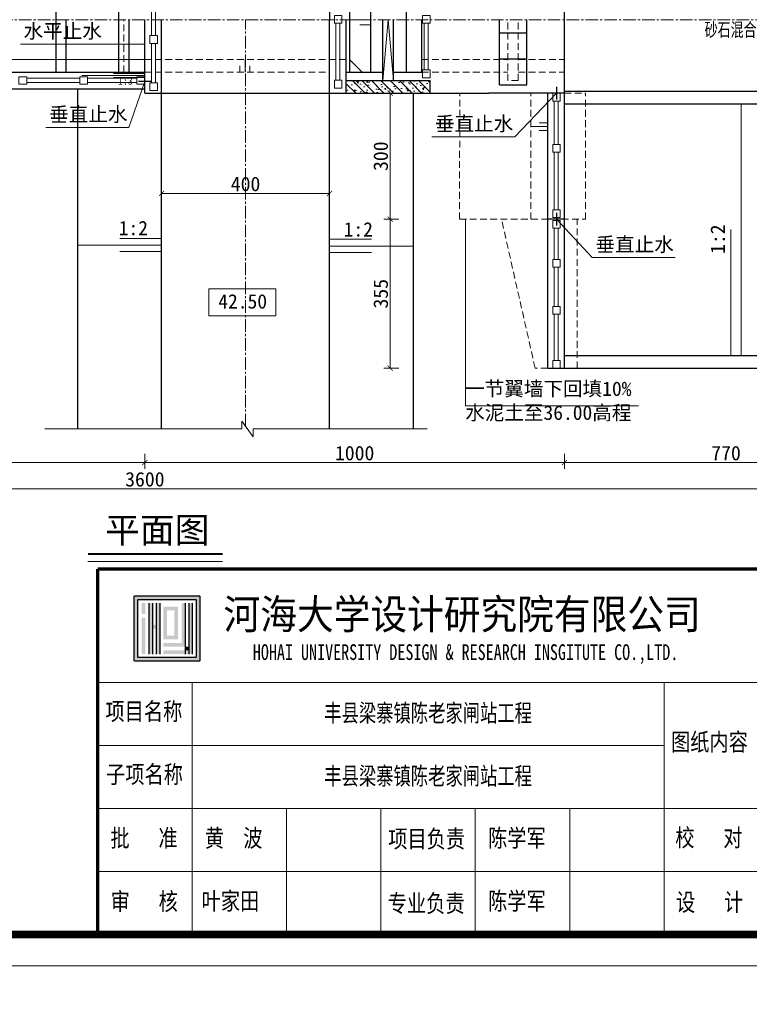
# Model space of a CAD drawing. Extents: x -13074 to 1448651, y 3648755 to 8081248.
# Tile 28 of 173: x 557729 to 557903, y 3858328 to 3858562. Entities that reach past the tile are written whole.
import ezdxf

# ---------------------------------------------------------------- set-up
doc = ezdxf.new("R2010")
doc.units = 0
doc.header["$PDMODE"] = 32
doc.header["$PDSIZE"] = 0.2
doc.linetypes.add('CENTER2', pattern=[1.125, 0.75, -0.125, 0.125, -0.125])
doc.linetypes.add('HIDDEN2', pattern=[0.1875, 0.125, -0.0625])
doc.layers.get('0').update_dxf_attribs({"linetype": 'CONTINUOUS'})
doc.layers.get('Defpoints').update_dxf_attribs({"linetype": 'CONTINUOUS'})
for name, color, linetype, lineweight in [('0.09标注线', 3, 'CONTINUOUS', 9), ('0.13填充', 8, 'CONTINUOUS', 9), ('0.15红线', 1, 'CONTINUOUS', 15), ('0.15虚线', 1, 'HIDDEN2', 15), ('0.30粗线', 7, 'CONTINUOUS', 30), ('SHEET', 1, 'CONTINUOUS', 15), ('文字', 7, 'CONTINUOUS', 15), ('细实线', 3, 'CONTINUOUS', 20)]:
    doc.layers.add(name, color=color, linetype=linetype, lineweight=lineweight)
doc.layers.add('HOHAITK', color=7, linetype='CONTINUOUS')
doc.layers.add('PUB_DIM', color=3, linetype='CONTINUOUS')
doc.styles.add('-仿宋_GB2312', font='FangSong_GB2312.ttf')
doc.styles.add('FHZ', font='FangSong_GB2312.ttf', dxfattribs={"width": 0.707, "height": 300})
doc.styles.add('HOHAITK', font='simhei.ttf')
doc.styles.add('TSSD_Dimension', font='tssdeng.shx', dxfattribs={"width": 0.7, "bigfont": '1hztxt.shx'})
doc.dimstyles.new('TSSD_100_100', dxfattribs={"dimtxt": 300, "dimasz": 100, "dimexe": 100, "dimexo": 250, "dimgap": 100, "dimtad": 1, "dimdec": 0, "dimzin": 0, "dimdsep": 46, "dimtxsty": 'TSSD_Dimension', "dimblk": 'ARCHTICK', "dimcen": 0, "dimdle": 100, "dimclrt": 7, "dimadec": 0, "dimazin": 0, "dimtfac": 1, "dimtdec": 0, "dimtix": 1, "dimtmove": 2, "dimatfit": 3, "dimfxl": 1, "dimtolj": 1, "dimtzin": 0, "dimarcsym": 0})
doc.dimstyles.new('副本 (5) (2) STANDARD', dxfattribs={"dimtxt": 2.3, "dimasz": 1, "dimexe": 1.25, "dimexo": 1.5, "dimgap": 0.2, "dimtad": 1, "dimdec": 1, "dimzin": 0, "dimdsep": 46, "dimtxsty": '-仿宋_GB2312', "dimblk": 'ARCHTICK', "dimcen": 0.09, "dimadec": 0, "dimazin": 0, "dimtfac": 1, "dimtdec": 1, "dimtix": 1, "dimtmove": 2, "dimatfit": 3, "dimfxl": 1.7, "dimfxlon": 1, "dimtolj": 1, "dimtzin": 0, "dimlwd": 9, "dimlwe": 9, "dimarcsym": 0})

# ---------------------------------------------------------------- blocks, each defined once
blk = doc.blocks.new('_ARCHTICK')
at = {"color": 0, "linetype": 'ByBlock', "const_width": 0.15}
blk.add_lwpolyline([(-0.5, -0.5), (0.5, 0.5)], dxfattribs=at)
blk = doc.blocks.new('*D2139')
at = {"layer": '0.09标注线', "color": 0, "linetype": 'Continuous', "lineweight": 9}
for p, q in [((557763.19, 3858523.03), (557763.19, 3858519.42)), ((557763.19, 3858520.94), (557803.19, 3858520.94)), ((557803.19, 3858523.04), (557803.19, 3858519.42))]:
    blk.add_line(p, q, dxfattribs=at)
at = {"layer": 'Defpoints', "color": 0, "linetype": 'Continuous', "lineweight": 13}
for p in [(557763.19, 3858525.22, 0.54), (557803.19, 3858525.22), (557803.19, 3858520.94)]:
    blk.add_point(p, dxfattribs=at)
at = {"layer": '0.09标注线', "color": 0, "linetype": 'Continuous', "lineweight": 9, "xscale": 1.21, "yscale": 1.21, "zscale": 1.21, "rotation": 180}
blk.add_blockref('_ARCHTICK', (557763.19, 3858520.94), dxfattribs=at)
at = {"layer": '0.09标注线', "color": 0, "linetype": 'Continuous', "lineweight": 9, "xscale": 1.21, "yscale": 1.21, "zscale": 1.21}
blk.add_blockref('_ARCHTICK', (557803.19, 3858520.94), dxfattribs=at)
at = {"layer": '0.09标注线', "color": 0, "linetype": 'Continuous', "lineweight": 13, "insert": (557783.19, 3858523.17), "char_height": 3.45, "attachment_point": 5, "style": '-仿宋_GB2312'}
blk.add_mtext('\\A1;400', dxfattribs=at)
blk = doc.blocks.new('*D2141')
at = {"layer": '0.09标注线', "color": 0, "linetype": 'Continuous', "lineweight": 9}
for p, q in [((557659.19, 3858458.95), (557659.19, 3858455.33)), ((557759.19, 3858458.95), (557759.19, 3858455.33)), ((557659.19, 3858456.85), (557759.19, 3858456.85))]:
    blk.add_line(p, q, dxfattribs=at)
at = {"layer": 'Defpoints', "color": 0, "linetype": 'Continuous', "lineweight": 13}
for p in [(557759.19, 3858544.81, 0.54), (557659.19, 3858469.31), (557759.19, 3858456.85)]:
    blk.add_point(p, dxfattribs=at)
at = {"layer": '0.09标注线', "color": 0, "linetype": 'Continuous', "lineweight": 9, "xscale": 1.21, "yscale": 1.21, "zscale": 1.21, "rotation": 180}
blk.add_blockref('_ARCHTICK', (557659.19, 3858456.85), dxfattribs=at)
at = {"layer": '0.09标注线', "color": 0, "linetype": 'Continuous', "lineweight": 9, "xscale": 1.21, "yscale": 1.21, "zscale": 1.21}
blk.add_blockref('_ARCHTICK', (557759.19, 3858456.85), dxfattribs=at)
at = {"layer": '0.09标注线', "color": 0, "linetype": 'Continuous', "lineweight": 13, "insert": (557709.19, 3858459.08), "char_height": 3.45, "attachment_point": 5, "style": '-仿宋_GB2312'}
blk.add_mtext('\\A1;1000', dxfattribs=at)
blk = doc.blocks.new('*D2142')
at = {"layer": '0.09标注线', "color": 0, "linetype": 'Continuous', "lineweight": 9}
for p, q in [((557859.19, 3858458.95), (557859.19, 3858455.33)), ((557936.19, 3858458.95), (557936.19, 3858455.33)), ((557859.19, 3858456.85), (557936.19, 3858456.85))]:
    blk.add_line(p, q, dxfattribs=at)
at = {"layer": 'Defpoints', "color": 0, "linetype": 'Continuous', "lineweight": 13}
for p in [(557859.19, 3858544.81, 0.6), (557936.19, 3858482.31, 0.41), (557936.19, 3858456.85)]:
    blk.add_point(p, dxfattribs=at)
at = {"layer": '0.09标注线', "color": 0, "linetype": 'Continuous', "lineweight": 9, "xscale": 1.21, "yscale": 1.21, "zscale": 1.21, "rotation": 180}
blk.add_blockref('_ARCHTICK', (557859.19, 3858456.85), dxfattribs=at)
at = {"layer": '0.09标注线', "color": 0, "linetype": 'Continuous', "lineweight": 9, "xscale": 1.21, "yscale": 1.21, "zscale": 1.21}
blk.add_blockref('_ARCHTICK', (557936.19, 3858456.85), dxfattribs=at)
at = {"layer": '0.09标注线', "color": 0, "linetype": 'Continuous', "lineweight": 13, "insert": (557897.69, 3858459.08), "char_height": 3.45, "attachment_point": 5, "style": '-仿宋_GB2312'}
blk.add_mtext('\\A1;770', dxfattribs=at)
blk = doc.blocks.new('*D2149')
at = {"layer": '0.09标注线', "color": 0, "linetype": 'Continuous', "lineweight": 9}
for p, q in [((557579.19, 3858452.73), (557579.19, 3858449.11)), ((557579.19, 3858450.63), (557939.19, 3858450.63)), ((557939.19, 3858452.73), (557939.19, 3858449.11))]:
    blk.add_line(p, q, dxfattribs=at)
at = {"layer": 'Defpoints', "color": 0, "linetype": 'Continuous', "lineweight": 13}
for p in [(557939.19, 3858479.31, -0.77), (557579.19, 3858472.31, -0.21), (557939.19, 3858450.63)]:
    blk.add_point(p, dxfattribs=at)
at = {"layer": '0.09标注线', "color": 0, "linetype": 'Continuous', "lineweight": 9, "xscale": 1.21, "yscale": 1.21, "zscale": 1.21, "rotation": 180}
blk.add_blockref('_ARCHTICK', (557579.19, 3858450.63), dxfattribs=at)
at = {"layer": '0.09标注线', "color": 0, "linetype": 'Continuous', "lineweight": 9, "xscale": 1.21, "yscale": 1.21, "zscale": 1.21}
blk.add_blockref('_ARCHTICK', (557939.19, 3858450.63), dxfattribs=at)
at = {"layer": '0.09标注线', "color": 0, "linetype": 'Continuous', "lineweight": 13, "insert": (557759.19, 3858452.85), "char_height": 3.45, "attachment_point": 5, "style": '-仿宋_GB2312'}
blk.add_mtext('\\A1;3600', dxfattribs=at)
blk = doc.blocks.new('*D2157')
at = {"layer": '0.09标注线', "color": 0, "linetype": 'Continuous', "lineweight": 9}
for p, q in [((557819.74, 3858544.81), (557816.12, 3858544.81)), ((557817.64, 3858514.81), (557817.64, 3858544.81)), ((557819.74, 3858514.81), (557816.12, 3858514.81))]:
    blk.add_line(p, q, dxfattribs=at)
at = {"layer": 'Defpoints', "color": 0, "linetype": 'Continuous', "lineweight": 13}
for p in [(557817.64, 3858544.81), (557855.19, 3858544.81, 0.35), (557834.19, 3858514.81, 0.25)]:
    blk.add_point(p, dxfattribs=at)
at = {"layer": '0.09标注线', "color": 0, "linetype": 'Continuous', "lineweight": 9, "xscale": 1.21, "yscale": 1.21, "zscale": 1.21}
for p, rotation in [((557817.64, 3858544.81), 90), ((557817.64, 3858514.81), 270)]:
    blk.add_blockref('_ARCHTICK', p, dxfattribs=dict(at, rotation=rotation))
at = {"layer": '0.09标注线', "color": 0, "linetype": 'Continuous', "lineweight": 13, "insert": (557815.42, 3858529.81), "char_height": 3.45, "attachment_point": 5, "rotation": 90, "style": '-仿宋_GB2312'}
blk.add_mtext('\\A1;300', dxfattribs=at)
blk = doc.blocks.new('*D2158')
at = {"layer": '0.09标注线', "color": 0, "linetype": 'Continuous', "lineweight": 9}
for p, q in [((557819.74, 3858514.81), (557816.12, 3858514.81)), ((557817.64, 3858514.81), (557817.64, 3858479.31)), ((557819.74, 3858479.31), (557816.12, 3858479.31))]:
    blk.add_line(p, q, dxfattribs=at)
at = {"layer": 'Defpoints', "color": 0, "linetype": 'Continuous', "lineweight": 13}
for p in [(557834.19, 3858514.81, -0.29), (557817.64, 3858479.31), (557855.19, 3858479.31, -0.54)]:
    blk.add_point(p, dxfattribs=at)
at = {"layer": '0.09标注线', "color": 0, "linetype": 'Continuous', "lineweight": 9, "xscale": 1.21, "yscale": 1.21, "zscale": 1.21}
for p, rotation in [((557817.64, 3858514.81), 90), ((557817.64, 3858479.31), 270)]:
    blk.add_blockref('_ARCHTICK', p, dxfattribs=dict(at, rotation=rotation))
at = {"layer": '0.09标注线', "color": 0, "linetype": 'Continuous', "lineweight": 13, "insert": (557815.42, 3858497.06), "char_height": 3.45, "attachment_point": 5, "rotation": 90, "style": '-仿宋_GB2312'}
blk.add_mtext('\\A1;355', dxfattribs=at)
blk = doc.blocks.new('*D2159')
at = {"layer": '0.09标注线', "color": 0, "linetype": 'Continuous', "lineweight": 9}
for p, q in [((557759.19, 3858458.95), (557759.19, 3858455.33)), ((557859.19, 3858458.95), (557859.19, 3858455.33)), ((557759.19, 3858456.85), (557859.19, 3858456.85))]:
    blk.add_line(p, q, dxfattribs=at)
at = {"layer": 'Defpoints', "color": 0, "linetype": 'Continuous', "lineweight": 13}
for p in [(557759.19, 3858544.81), (557859.19, 3858544.81, 0.06), (557859.19, 3858456.85)]:
    blk.add_point(p, dxfattribs=at)
at = {"layer": '0.09标注线', "color": 0, "linetype": 'Continuous', "lineweight": 9, "xscale": 1.21, "yscale": 1.21, "zscale": 1.21, "rotation": 180}
blk.add_blockref('_ARCHTICK', (557759.19, 3858456.85), dxfattribs=at)
at = {"layer": '0.09标注线', "color": 0, "linetype": 'Continuous', "lineweight": 9, "xscale": 1.21, "yscale": 1.21, "zscale": 1.21}
blk.add_blockref('_ARCHTICK', (557859.19, 3858456.85), dxfattribs=at)
at = {"layer": '0.09标注线', "color": 0, "linetype": 'Continuous', "lineweight": 13, "insert": (557809.19, 3858459.08), "char_height": 3.45, "attachment_point": 5, "style": '-仿宋_GB2312'}
blk.add_mtext('\\A1;1000', dxfattribs=at)
blk = doc.blocks.new('*D1656')
at = {"layer": 'Defpoints', "color": 0, "lineweight": 13}
for p in [(795706, 267581), (795535, 266220), (795733, 266164), (795134, 265865), (795134, 265865)]:
    blk.add_point(p, dxfattribs=at)
at = {"layer": 'PUB_DIM', "color": 0, "lineweight": -2}
blk.add_arc((795134, 265865), 536, 26.5651, 71.5651, dxfattribs=at)
at = {"layer": 'PUB_DIM', "color": 0, "lineweight": -2, "xscale": 100, "yscale": 100, "zscale": 100}
for p, rotation in [((795303, 266373), 161.5650511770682), ((795614, 266104), 296.5650511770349)]:
    blk.add_blockref('_ARCHTICK', p, dxfattribs=dict(at, rotation=rotation))
blk = doc.blocks.new('123')
at = {"layer": 'PUB_DIM', "color": 7}
dim = blk.add_angular_dim_2l(base=(795535.2, 266220.4), line1=((795732.5, 266163.8), (795133.8, 265864.5)), line2=((795133.8, 265864.5), (795706, 267580.9)), text=' ', dimstyle='TSSD_100_100', dxfattribs=at)
dim.commit()
dim.dimension.update_dxf_attribs({"geometry": '*D1656', "text_midpoint": (426562.1, 722353.3)})

msp = doc.modelspace()

# ---------------------------------------------------------------- hatches: boundary and pattern name
at = {"layer": '0.09标注线', "linetype": 'Continuous', "lineweight": 13}
h = msp.add_hatch(dxfattribs=at)
h.set_pattern_fill('AR-CONC', color=256, scale=0.02, style=0)
h.set_pattern_definition([(310, (557804.1894, 3858547.814), (3.6437, 0.3188), [0.381, -4.191]), (5, (557804.1894, 3858547.814), (-0.70486, -3.82113), [0.3048, -3.3528]), (259.549, (557804.493, 3858547.8406), (2.93885, -3.50233), [0.3238, -3.5618]), (313.816, (557804.1894, 3858546.798), (5.4216, 0.84085), [0.5715, -6.2865]), (263.364, (557804.641, 3858546.868), (4.7481, -4.9485), [0.4857, -5.3427]), (8.816, (557804.1894, 3858546.798), (4.7481, -4.9485), [0.4572, -5.0292]), (339, (557804.6974, 3858547.052), (3.0323, 2.0453), [0.381, -4.191]), (34, (557804.6974, 3858547.052), (1.23604, -3.68376), [0.3048, -3.3528]), (288.549, (557804.95, 3858547.2225), (4.26833, -1.63846), [0.3238, -3.5618]), (322.5, (557804.1894, 3858547.814), (0.06177, -1.6911), [0, -3.31216, 0, -3.4036, 0, -3.3655]), (352.5, (557804.1894, 3858547.814), (1.3364, -2.00361), [0, -1.94056, 0, -3.23596, 0, -1.2827]), (32.5, (557803.0565, 3858547.814), (2.71181, 0.114575), [0, -1.27, 0, -3.9624, 0, -5.2578]), (42.5, (557802.5485, 3858547.814), (2.96258, -0.50853), [0, -1.651, 0, -2.63144, 0, -3.7338])])
h.paths.add_polyline_path([(557807.189, 3858544.814), (557807.189, 3858547.814), (557807.189, 3858547.814), (557807.189, 3858544.814)])
h.paths.add_polyline_path([(557827.19, 3858547.814), (557827.19, 3858544.814), (557807.189, 3858544.814), (557807.189, 3858547.814)])
h = msp.add_hatch(dxfattribs=at)
h.set_pattern_fill('ANSI31', color=256, scale=0.5, style=0)
h.set_pattern_definition([(315, (557804.1894, 3858547.814), (-1.12253, -1.12253), [])])
h.paths.add_polyline_path([(557807.189, 3858544.814), (557807.189, 3858547.814), (557807.189, 3858547.814), (557807.189, 3858544.814)])
h.paths.add_polyline_path([(557827.19, 3858547.814), (557827.19, 3858544.814), (557807.189, 3858544.814), (557807.189, 3858547.814)])
at = {"layer": 'HOHAITK', "ltscale": 1000}
h = msp.add_hatch(color=7, dxfattribs=at)
h.paths.add_polyline_path([(557772.143, 3858409.53, 0.4142136), (557772.274, 3858409.661), (557772.274, 3858424.998, 0.4142136), (557772.143, 3858425.13), (557756.805, 3858425.13, 0.4142136), (557756.674, 3858424.998), (557756.674, 3858409.661, 0.4142136), (557756.805, 3858409.53)])
h.paths.add_polyline_path([(557757.54, 3858410.396), (557757.54, 3858424.263), (557771.407, 3858424.263), (557771.407, 3858410.396)], flags=16)
at = {"layer": 'HOHAITK'}
h = msp.add_hatch(color=7, dxfattribs=at)
h.paths.add_polyline_path([(557759.274, 3858423.396), (557758.407, 3858423.396), (557758.407, 3858422.53), (557759.274, 3858422.53)])
h.paths.add_polyline_path([(557759.274, 3858422.53), (557758.407, 3858422.53), (557758.407, 3858421.663), (557759.274, 3858421.663)])
h.paths.add_polyline_path([(557759.274, 3858421.663), (557758.407, 3858421.663), (557758.407, 3858420.796), (557759.274, 3858420.796)])
h.paths.add_polyline_path([(557759.274, 3858419.93), (557758.407, 3858419.93), (557758.407, 3858419.063), (557759.274, 3858419.063)])
h.paths.add_polyline_path([(557759.274, 3858419.063), (557758.407, 3858419.063), (557758.407, 3858418.196), (557759.274, 3858418.196)])
h.paths.add_polyline_path([(557759.274, 3858418.196), (557758.407, 3858418.196), (557758.407, 3858417.33), (557759.274, 3858417.33)])
h.paths.add_polyline_path([(557759.274, 3858417.33), (557758.407, 3858417.33), (557758.407, 3858416.463), (557759.274, 3858416.463)])
h.paths.add_polyline_path([(557759.274, 3858416.463), (557758.407, 3858416.463), (557758.407, 3858415.596), (557759.274, 3858415.596)])
h.paths.add_polyline_path([(557759.274, 3858415.596), (557758.407, 3858415.596), (557758.407, 3858414.73), (557759.274, 3858414.73)])
h.paths.add_polyline_path([(557759.274, 3858414.73), (557758.407, 3858414.73), (557758.407, 3858413.863), (557759.274, 3858413.863)])
h.paths.add_polyline_path([(557759.274, 3858413.863), (557758.407, 3858413.863), (557758.407, 3858412.996), (557759.274, 3858412.996)])
h.paths.add_polyline_path([(557759.274, 3858412.996), (557758.407, 3858412.996), (557758.407, 3858412.13), (557759.274, 3858412.13)])
h.paths.add_polyline_path([(557759.274, 3858412.13), (557758.407, 3858412.13), (557758.407, 3858411.263), (557759.274, 3858411.263)])
h = msp.add_hatch(color=7, dxfattribs=at)
h.paths.add_polyline_path([(557761.007, 3858423.396), (557760.14, 3858423.396), (557760.14, 3858422.53), (557761.007, 3858422.53)])
h.paths.add_polyline_path([(557761.007, 3858422.53), (557760.14, 3858422.53), (557760.14, 3858421.663), (557761.007, 3858421.663)])
h.paths.add_polyline_path([(557761.007, 3858421.663), (557760.14, 3858421.663), (557760.14, 3858420.796), (557761.007, 3858420.796)])
h.paths.add_polyline_path([(557761.007, 3858420.796), (557760.14, 3858420.796), (557760.14, 3858419.93), (557761.007, 3858419.93)])
h.paths.add_polyline_path([(557761.007, 3858419.93), (557760.14, 3858419.93), (557760.14, 3858419.063), (557761.007, 3858419.063)])
h.paths.add_polyline_path([(557761.007, 3858419.063), (557760.14, 3858419.063), (557760.14, 3858418.196), (557761.007, 3858418.196)])
h.paths.add_polyline_path([(557761.007, 3858418.196), (557760.14, 3858418.196), (557760.14, 3858417.33), (557761.007, 3858417.33)])
h.paths.add_polyline_path([(557761.007, 3858417.33), (557760.14, 3858417.33), (557760.14, 3858416.463), (557761.007, 3858416.463)])
h.paths.add_polyline_path([(557761.007, 3858416.463), (557760.14, 3858416.463), (557760.14, 3858415.596), (557761.007, 3858415.596)])
h.paths.add_polyline_path([(557761.007, 3858415.596), (557760.14, 3858415.596), (557760.14, 3858414.73), (557761.007, 3858414.73)])
h.paths.add_polyline_path([(557761.007, 3858414.73), (557760.14, 3858414.73), (557760.14, 3858413.863), (557761.007, 3858413.863)])
h.paths.add_polyline_path([(557761.007, 3858413.863), (557760.14, 3858413.863), (557760.14, 3858412.996), (557761.007, 3858412.996)])
h.paths.add_polyline_path([(557761.007, 3858412.996), (557760.14, 3858412.996), (557760.14, 3858412.13), (557761.007, 3858412.13)])
h.paths.add_polyline_path([(557761.007, 3858412.13), (557760.14, 3858412.13), (557760.14, 3858411.263), (557761.007, 3858411.263)])
h = msp.add_hatch(color=7, dxfattribs=at)
h.paths.add_polyline_path([(557761.874, 3858418.196), (557761.007, 3858418.196), (557761.007, 3858417.33), (557761.874, 3858417.33)])
h.paths.add_polyline_path([(557762.74, 3858418.196), (557761.874, 3858418.196), (557761.874, 3858417.33), (557762.74, 3858417.33)])
h.paths.add_polyline_path([(557762.74, 3858419.063), (557761.874, 3858419.063), (557761.874, 3858418.196), (557762.74, 3858418.196)])
h.paths.add_polyline_path([(557762.74, 3858419.93), (557761.874, 3858419.93), (557761.874, 3858419.063), (557762.74, 3858419.063)])
h.paths.add_polyline_path([(557762.74, 3858420.796), (557761.874, 3858420.796), (557761.874, 3858419.93), (557762.74, 3858419.93)])
h.paths.add_polyline_path([(557762.74, 3858421.663), (557761.874, 3858421.663), (557761.874, 3858420.796), (557762.74, 3858420.796)])
h.paths.add_polyline_path([(557762.74, 3858422.53), (557761.874, 3858422.53), (557761.874, 3858421.663), (557762.74, 3858421.663)])
h.paths.add_polyline_path([(557762.74, 3858423.396), (557761.874, 3858423.396), (557761.874, 3858422.53), (557762.74, 3858422.53)])
h.paths.add_polyline_path([(557762.74, 3858417.33), (557761.874, 3858417.33), (557761.874, 3858416.463), (557762.74, 3858416.463)])
h.paths.add_polyline_path([(557762.74, 3858416.463), (557761.874, 3858416.463), (557761.874, 3858415.596), (557762.74, 3858415.596)])
h.paths.add_polyline_path([(557762.74, 3858415.596), (557761.874, 3858415.596), (557761.874, 3858414.73), (557762.74, 3858414.73)])
h.paths.add_polyline_path([(557762.74, 3858414.73), (557761.874, 3858414.73), (557761.874, 3858413.863), (557762.74, 3858413.863)])
h.paths.add_polyline_path([(557762.74, 3858413.863), (557761.874, 3858413.863), (557761.874, 3858412.996), (557762.74, 3858412.996)])
h.paths.add_polyline_path([(557762.74, 3858412.996), (557761.874, 3858412.996), (557761.874, 3858412.13), (557762.74, 3858412.13)])
h.paths.add_polyline_path([(557762.74, 3858412.13), (557761.874, 3858412.13), (557761.874, 3858411.263), (557762.74, 3858411.263)])
h = msp.add_hatch(color=7, dxfattribs=at)
h.paths.add_polyline_path([(557764.474, 3858413.863), (557763.607, 3858413.863), (557763.607, 3858412.996), (557764.474, 3858412.996)])
h.paths.add_polyline_path([(557765.34, 3858413.863), (557764.474, 3858413.863), (557764.474, 3858412.996), (557765.34, 3858412.996)])
h.paths.add_polyline_path([(557766.207, 3858413.863), (557765.34, 3858413.863), (557765.34, 3858412.996), (557766.207, 3858412.996)])
h.paths.add_polyline_path([(557767.074, 3858413.863), (557766.207, 3858413.863), (557766.207, 3858412.996), (557767.074, 3858412.996)])
h.paths.add_polyline_path([(557767.94, 3858413.863), (557767.074, 3858413.863), (557767.074, 3858412.996), (557767.94, 3858412.996)])
h.paths.add_polyline_path([(557768.807, 3858413.863), (557767.94, 3858413.863), (557767.94, 3858412.996), (557768.807, 3858412.996)])
h.paths.add_polyline_path([(557768.807, 3858414.73), (557767.94, 3858414.73), (557767.94, 3858413.863), (557768.807, 3858413.863)])
h.paths.add_polyline_path([(557768.807, 3858415.596), (557767.94, 3858415.596), (557767.94, 3858414.73), (557768.807, 3858414.73)])
h.paths.add_polyline_path([(557768.807, 3858416.463), (557767.94, 3858416.463), (557767.94, 3858415.596), (557768.807, 3858415.596)])
h.paths.add_polyline_path([(557768.807, 3858417.33), (557767.94, 3858417.33), (557767.94, 3858416.463), (557768.807, 3858416.463)])
h.paths.add_polyline_path([(557768.807, 3858418.196), (557767.94, 3858418.196), (557767.94, 3858417.33), (557768.807, 3858417.33)])
h.paths.add_polyline_path([(557768.807, 3858419.063), (557767.94, 3858419.063), (557767.94, 3858418.196), (557768.807, 3858418.196)])
h.paths.add_polyline_path([(557768.807, 3858419.93), (557767.94, 3858419.93), (557767.94, 3858419.063), (557768.807, 3858419.063)])
h.paths.add_polyline_path([(557768.807, 3858420.796), (557767.94, 3858420.796), (557767.94, 3858419.93), (557768.807, 3858419.93)])
h.paths.add_polyline_path([(557768.807, 3858421.663), (557767.94, 3858421.663), (557767.94, 3858420.796), (557768.807, 3858420.796)])
h.paths.add_polyline_path([(557768.807, 3858422.53), (557767.94, 3858422.53), (557767.94, 3858421.663), (557768.807, 3858421.663)])
h.paths.add_polyline_path([(557768.807, 3858423.396), (557767.94, 3858423.396), (557767.94, 3858422.53), (557768.807, 3858422.53)])
h.paths.add_polyline_path([(557764.474, 3858412.13), (557763.607, 3858412.13), (557763.607, 3858411.263), (557764.474, 3858411.263)])
h.paths.add_polyline_path([(557765.34, 3858412.13), (557764.474, 3858412.13), (557764.474, 3858411.263), (557765.34, 3858411.263)])
h.paths.add_polyline_path([(557766.207, 3858412.13), (557765.34, 3858412.13), (557765.34, 3858411.263), (557766.207, 3858411.263)])
h.paths.add_polyline_path([(557767.074, 3858412.13), (557766.207, 3858412.13), (557766.207, 3858411.263), (557767.074, 3858411.263)])
h.paths.add_polyline_path([(557767.94, 3858412.13), (557767.074, 3858412.13), (557767.074, 3858411.263), (557767.94, 3858411.263)])
h.paths.add_polyline_path([(557768.807, 3858412.13), (557767.94, 3858412.13), (557767.94, 3858411.263), (557768.807, 3858411.263)])
h.paths.add_polyline_path([(557769.674, 3858412.13), (557768.807, 3858412.13), (557768.807, 3858411.263), (557769.674, 3858411.263)])
h.paths.add_polyline_path([(557770.54, 3858412.13), (557769.674, 3858412.13), (557769.674, 3858411.263), (557770.54, 3858411.263)])
h.paths.add_polyline_path([(557770.54, 3858412.996), (557769.674, 3858412.996), (557769.674, 3858412.13), (557770.54, 3858412.13)])
h.paths.add_polyline_path([(557770.54, 3858413.863), (557769.674, 3858413.863), (557769.674, 3858412.996), (557770.54, 3858412.996)])
h.paths.add_polyline_path([(557770.54, 3858414.73), (557769.674, 3858414.73), (557769.674, 3858413.863), (557770.54, 3858413.863)])
h.paths.add_polyline_path([(557770.54, 3858415.596), (557769.674, 3858415.596), (557769.674, 3858414.73), (557770.54, 3858414.73)])
h.paths.add_polyline_path([(557770.54, 3858416.463), (557769.674, 3858416.463), (557769.674, 3858415.596), (557770.54, 3858415.596)])
h.paths.add_polyline_path([(557770.54, 3858417.33), (557769.674, 3858417.33), (557769.674, 3858416.463), (557770.54, 3858416.463)])
h.paths.add_polyline_path([(557770.54, 3858418.196), (557769.674, 3858418.196), (557769.674, 3858417.33), (557770.54, 3858417.33)])
h.paths.add_polyline_path([(557770.54, 3858419.063), (557769.674, 3858419.063), (557769.674, 3858418.196), (557770.54, 3858418.196)])
h.paths.add_polyline_path([(557770.54, 3858419.93), (557769.674, 3858419.93), (557769.674, 3858419.063), (557770.54, 3858419.063)])
h.paths.add_polyline_path([(557770.54, 3858420.796), (557769.674, 3858420.796), (557769.674, 3858419.93), (557770.54, 3858419.93)])
h.paths.add_polyline_path([(557770.54, 3858421.663), (557769.674, 3858421.663), (557769.674, 3858420.796), (557770.54, 3858420.796)])
h.paths.add_polyline_path([(557770.54, 3858422.53), (557769.674, 3858422.53), (557769.674, 3858421.663), (557770.54, 3858421.663)])
h.paths.add_polyline_path([(557770.54, 3858423.396), (557769.674, 3858423.396), (557769.674, 3858422.53), (557770.54, 3858422.53)])
h = msp.add_hatch(color=7, dxfattribs=at)
h.paths.add_polyline_path([(557764.474, 3858415.596), (557763.607, 3858415.596), (557763.607, 3858414.73), (557764.474, 3858414.73)])
h.paths.add_polyline_path([(557765.34, 3858415.596), (557764.474, 3858415.596), (557764.474, 3858414.73), (557765.34, 3858414.73)])
h.paths.add_polyline_path([(557766.207, 3858415.596), (557765.34, 3858415.596), (557765.34, 3858414.73), (557766.207, 3858414.73)])
h.paths.add_polyline_path([(557767.074, 3858415.596), (557766.207, 3858415.596), (557766.207, 3858414.73), (557767.074, 3858414.73)])
h.paths.add_polyline_path([(557767.074, 3858416.463), (557766.207, 3858416.463), (557766.207, 3858415.596), (557767.074, 3858415.596)])
h.paths.add_polyline_path([(557767.074, 3858417.33), (557766.207, 3858417.33), (557766.207, 3858416.463), (557767.074, 3858416.463)])
h.paths.add_polyline_path([(557767.074, 3858418.196), (557766.207, 3858418.196), (557766.207, 3858417.33), (557767.074, 3858417.33)])
h.paths.add_polyline_path([(557767.074, 3858419.063), (557766.207, 3858419.063), (557766.207, 3858418.196), (557767.074, 3858418.196)])
h.paths.add_polyline_path([(557767.074, 3858419.93), (557766.207, 3858419.93), (557766.207, 3858419.063), (557767.074, 3858419.063)])
h.paths.add_polyline_path([(557767.074, 3858420.796), (557766.207, 3858420.796), (557766.207, 3858419.93), (557767.074, 3858419.93)])
h.paths.add_polyline_path([(557767.074, 3858421.663), (557766.207, 3858421.663), (557766.207, 3858420.796), (557767.074, 3858420.796)])
h.paths.add_polyline_path([(557767.074, 3858422.53), (557766.207, 3858422.53), (557766.207, 3858421.663), (557767.074, 3858421.663)])
h.paths.add_polyline_path([(557766.207, 3858422.53), (557765.34, 3858422.53), (557765.34, 3858421.663), (557766.207, 3858421.663)])
h.paths.add_polyline_path([(557765.34, 3858422.53), (557764.474, 3858422.53), (557764.474, 3858421.663), (557765.34, 3858421.663)])
h.paths.add_polyline_path([(557764.474, 3858422.53), (557763.607, 3858422.53), (557763.607, 3858421.663), (557764.474, 3858421.663)])
h.paths.add_polyline_path([(557764.474, 3858421.663), (557763.607, 3858421.663), (557763.607, 3858420.796), (557764.474, 3858420.796)])
h.paths.add_polyline_path([(557764.474, 3858420.796), (557763.607, 3858420.796), (557763.607, 3858419.93), (557764.474, 3858419.93)])
h.paths.add_polyline_path([(557764.474, 3858419.93), (557763.607, 3858419.93), (557763.607, 3858419.063), (557764.474, 3858419.063)])
h.paths.add_polyline_path([(557764.474, 3858419.063), (557763.607, 3858419.063), (557763.607, 3858418.196), (557764.474, 3858418.196)])
h.paths.add_polyline_path([(557764.474, 3858418.196), (557763.607, 3858418.196), (557763.607, 3858417.33), (557764.474, 3858417.33)])
h.paths.add_polyline_path([(557764.474, 3858417.33), (557763.607, 3858417.33), (557763.607, 3858416.463), (557764.474, 3858416.463)])
h.paths.add_polyline_path([(557764.474, 3858416.463), (557763.607, 3858416.463), (557763.607, 3858415.596), (557764.474, 3858415.596)])
msp.add_hatch(color=7, dxfattribs=at).paths.add_polyline_path([(557769.674, 3858412.996), (557768.807, 3858412.996), (557768.807, 3858412.13), (557769.674, 3858412.13)])

# ---------------------------------------------------------------- linework, layer by layer
at = {"layer": '0.09标注线', "linetype": 'Continuous', "lineweight": 13}
for p, q in [((557812.939, 3858562.314, 1.245), (557807.939, 3858562.314, 1.245)), ((557812.939, 3858561.098, 1.245), (557810.439, 3858561.098, 1.245)), ((557783.065, 3858549.814, -0.553), (557783.065, 3858552.814, -0.553)), ((557807.939, 3858552.814, 1.245), (557810.942, 3858549.814, -0.242)), ((557759.189, 3858549.029, -1.089), (557744.189, 3858549.029, -1.089)), ((557759.189, 3858549.509, -1.089), (557751.689, 3858549.509, -1.089)), ((557781.841, 3858549.814, -0.553), (557781.841, 3858551.314, -0.553)), ((557784.227, 3858549.814, -0.553), (557784.227, 3858551.314, -0.553)), ((557759.189, 3858548.53, -1.089), (557751.689, 3858548.53, -1.089)), ((557755.388, 3858536.664, -1.089), (557759.189, 3858547.633, -1.089)), ((557847.33, 3858534.432, -1.127), (557857.293, 3858544.814, -0.493)), ((557855.189, 3858537.765, -0.83), (557853.189, 3858537.765, -0.83)), ((557855.189, 3858536.862, -0.83), (557851.189, 3858536.862, -0.83)), ((557855.189, 3858535.958, -0.83), (557853.189, 3858535.958, -0.83)), ((557835.569, 3858470.331, -0.337), (557835.569, 3858514.814, -0.588)), ((557865.823, 3858505.685, -0.616), (557857.293, 3858514.814, -0.578))]:
    msp.add_line(p, q, dxfattribs=at)
at = {"layer": '0.09标注线', "ltscale": 0.005}
for p, q in [((557817.189, 3858562.314, 1.671), (557815.939, 3858547.814, 0.648)), ((557818.439, 3858547.814, 0.669), (557817.189, 3858562.314, 1.159)), ((557735.333, 3858464.853, -0.553), (557782.289, 3858464.853, -0.553)), ((557782.289, 3858466.717, -0.553), (557785.019, 3858462.988, -0.553)), ((557782.289, 3858464.853, -0.553), (557782.289, 3858466.717, -0.553)), ((557785.019, 3858464.853, -0.553), (557826.462, 3858464.853, -0.553)), ((557785.019, 3858462.988, -0.553), (557785.019, 3858464.853, -0.553))]:
    msp.add_line(p, q, dxfattribs=at)
at = {"layer": '0.09标注线', "color": 3, "lineweight": 9}
for p, q in [((557759.189, 3858556.494, -1.127), (557729.525, 3858556.494, -1.127)), ((557659.189, 3858552.814, -1.089), (557759.189, 3858552.814, -1.089)), ((557755.388, 3858536.664, -1.089), (557735.621, 3858536.664, -1.089)), ((557847.33, 3858534.432, -1.127), (557827.563, 3858534.432, -1.127)), ((557885.59, 3858505.685, -0.616), (557865.823, 3858505.685, -0.616)), ((557876.869, 3858470.331, -0.337), (557835.569, 3858470.331, -0.337))]:
    msp.add_line(p, q, dxfattribs=at)
at = {"layer": '0.09标注线'}
for p, q in [((557790.407, 3858498.237, -1.089), (557774.411, 3858498.237, -1.089)), ((557774.411, 3858498.237, -1.089), (557774.411, 3858491.785, -1.089)), ((557790.407, 3858491.785, -1.089), (557790.407, 3858498.237, -1.089)), ((557774.411, 3858491.785, -1.089), (557790.407, 3858491.785, -1.089))]:
    msp.add_line(p, q, dxfattribs=at)
at = {"layer": '0.13填充', "lineweight": 40, "ltscale": 0.005}
msp.add_line((557745.705, 3858435.11, -1.089), (557777.711, 3858435.11, -1.089), dxfattribs=at)
at = {"layer": '0.13填充', "ltscale": 0.005}
msp.add_line((557745.622, 3858433.285, -1.089), (557777.711, 3858433.285, -1.089), dxfattribs=at)
at = {"layer": '0.15红线', "color": 7}
for p, q in [((557760.74, 3858566.437, -1.127), (557760.74, 3858558.526, -1.127)), ((557761.709, 3858558.526, -1.127), (557761.709, 3858566.437, -1.127)), ((557804.712, 3858547.891, 0.295), (557804.712, 3858561.465, 0.295)), ((557805.681, 3858561.465, 0.295), (557805.681, 3858547.891, 0.295)), ((557825.732, 3858550.335, 0.295), (557825.732, 3858561.465, 0.295)), ((557826.701, 3858561.465, 0.295), (557826.701, 3858550.335, 0.295)), ((557760.74, 3858556.651, -1.127), (557760.74, 3858547.305, -1.127)), ((557761.709, 3858547.305, -1.127), (557761.709, 3858556.651, -1.127)), ((557743.664, 3858548.361, -1.127), (557731.064, 3858548.361, -1.127)), ((557731.064, 3858547.392, -1.127), (557743.664, 3858547.392, -1.127)), ((557757.314, 3858548.361, -1.127), (557745.539, 3858548.361, -1.127)), ((557745.539, 3858547.392, -1.127), (557757.314, 3858547.392, -1.127)), ((557856.75, 3858542.939, -0.531), (557856.75, 3858532.629, -0.531)), ((557857.719, 3858532.629, -0.531), (557857.719, 3858542.939, -0.531)), ((557856.75, 3858530.754, -0.531), (557856.75, 3858517.048, -0.531)), ((557857.719, 3858517.048, -0.531), (557857.719, 3858530.754, -0.531)), ((557856.75, 3858512.65, -0.531), (557856.75, 3858505.246, -0.531)), ((557857.719, 3858505.246, -0.531), (557857.719, 3858512.65, -0.531)), ((557856.75, 3858503.371, -0.531), (557856.75, 3858494.054, -0.531)), ((557857.719, 3858494.054, -0.531), (557857.719, 3858503.371, -0.531)), ((557856.75, 3858492.179, -0.531), (557856.75, 3858481.189, -0.531)), ((557857.719, 3858481.189, -0.531), (557857.719, 3858492.179, -0.531))]:
    msp.add_line(p, q, dxfattribs=at)
for points, elevation in [([(557806.142, 3858563.34), (557804.367, 3858563.34), (557804.367, 3858561.465), (557806.142, 3858561.465)], 0.332), ([(557827.162, 3858563.34), (557825.387, 3858563.34), (557825.387, 3858561.465), (557827.162, 3858561.465)], 0.332), ([(557762.17, 3858558.526), (557760.395, 3858558.526), (557760.395, 3858556.651), (557762.17, 3858556.651)], -1.089), ([(557827.162, 3858550.335), (557825.387, 3858550.335), (557825.387, 3858548.46), (557827.162, 3858548.46)], 0.332), ([(557731.064, 3858546.931), (557731.064, 3858548.706), (557729.189, 3858548.706), (557729.189, 3858546.931)], -0.865), ([(557745.539, 3858546.931), (557745.539, 3858548.706), (557743.664, 3858548.706), (557743.664, 3858546.931)], -0.865), ([(557759.189, 3858546.931), (557759.189, 3858548.706), (557757.314, 3858548.706), (557757.314, 3858546.931)], -1.089), ([(557762.17, 3858547.305), (557760.395, 3858547.305), (557760.395, 3858545.43), (557762.17, 3858545.43)], -1.089), ([(557806.142, 3858547.891), (557804.367, 3858547.891), (557804.367, 3858546.016), (557806.142, 3858546.016)], 0.332), ([(557858.18, 3858544.814), (557856.405, 3858544.814), (557856.405, 3858542.939), (557858.18, 3858542.939)], -0.493), ([(557858.18, 3858532.629), (557856.405, 3858532.629), (557856.405, 3858530.754), (557858.18, 3858530.754)], -0.493), ([(557858.18, 3858517.048), (557856.405, 3858517.048), (557856.405, 3858515.173), (557858.18, 3858515.173)], -0.241), ([(557858.18, 3858514.525), (557856.405, 3858514.525), (557856.405, 3858512.65), (557858.18, 3858512.65)], -0.241), ([(557858.18, 3858505.246), (557856.405, 3858505.246), (557856.405, 3858503.371), (557858.18, 3858503.371)], -0.493), ([(557858.18, 3858494.054), (557856.405, 3858494.054), (557856.405, 3858492.179), (557858.18, 3858492.179)], -0.493), ([(557858.18, 3858481.189), (557856.405, 3858481.189), (557856.405, 3858479.314), (557858.18, 3858479.314)], -0.493)]:
    msp.add_lwpolyline(points, close=True, dxfattribs=dict(at, elevation=elevation))
at = {"layer": '0.15虚线', "ltscale": 13}
for p, q in [((557754.189, 3858549.814, -1.089), (557754.189, 3858562.314, -1.089)), ((557845.69, 3858547.814, -1.154), (557845.69, 3858562.314, -1.154)), ((557848.19, 3858547.814, -1.154), (557848.19, 3858562.314, -1.154)), ((557759.189, 3858552.814, -0.553), (557807.939, 3858552.814, 1.245)), ((557825.189, 3858552.814, -0.553), (557845.69, 3858552.814, -0.553)), ((557848.19, 3858552.814, -1.139), (557859.189, 3858552.814, -1.514)), ((557759.189, 3858549.814, -0.553), (557803.189, 3858549.814, -0.553)), ((557825.189, 3858549.814, -0.607), (557845.69, 3858549.814, -0.529)), ((557848.19, 3858549.814, -1.154), (557859.189, 3858549.814, -1.529)), ((557848.19, 3858547.814, -1.154), (557845.69, 3858547.814, -1.154)), ((557834.187, 3858514.814, -0.58), (557834.231, 3858544.814, -0.553)), ((557851.189, 3858514.814, -0.578), (557851.189, 3858544.814, -0.578)), ((557859.189, 3858544.814, -0.83), (557864.189, 3858544.814, -0.829)), ((557864.189, 3858514.814, -0.54), (557864.189, 3858544.814, -0.829)), ((557834.187, 3858514.814, -0.59), (557864.189, 3858514.814, -0.54)), ((557852.189, 3858479.314, -0.83), (557844.19, 3858514.814, -0.574)), ((557862.191, 3858479.314, -1.047), (557862.189, 3858514.814, -0.804)), ((557862.191, 3858479.314, -1.047), (557862.189, 3858514.814, -0.544)), ((557855.189, 3858479.314, -0.83), (557852.189, 3858479.314, -0.83)), ((557855.189, 3858479.314, -0.83), (557852.189, 3858479.314, -0.83)), ((557859.189, 3858479.314, -0.83), (557862.191, 3858479.316, -1.047))]:
    msp.add_line(p, q, dxfattribs=at)
at = {"layer": '0.30粗线'}
for p, q in [((557803.19, 3858579.814, -0.554), (557803.19, 3858562.314, -0.554)), ((557859.189, 3858479.314, -0.83), (557859.189, 3858578.814, -0.83)), ((557737.939, 3858574.814, -0.571), (557737.939, 3858549.814, -0.571)), ((557752.939, 3858574.814, -0.571), (557752.939, 3858549.814, -0.571)), ((557807.939, 3858574.814, 1.245), (557807.939, 3858549.814, 1.245)), ((557812.939, 3858574.814, 1.245), (557812.939, 3858549.814, 1.245)), ((557821.439, 3858574.814, 0.929), (557821.439, 3858549.814, 0.929)), ((557740.439, 3858549.814, -0.571), (557740.439, 3858562.314, -0.571)), ((557755.439, 3858549.814, -0.571), (557755.439, 3858562.314, -0.571)), ((557759.189, 3858544.814, -0.553), (557759.189, 3858562.314, -1.089)), ((557763.189, 3858464.853, -1.089), (557763.189, 3858562.314, -1.089)), ((557803.189, 3858464.853, -1.089), (557803.189, 3858562.314, -1.089)), ((557803.19, 3858544.814, -0.554), (557803.19, 3858562.314, -0.554)), ((557807.19, 3858544.814, -0.554), (557807.19, 3858562.314, -0.554)), ((557815.939, 3858547.814, 0.648), (557815.939, 3858562.314, 0.648)), ((557818.439, 3858547.814, 0.669), (557818.439, 3858562.314, 0.669)), ((557825.189, 3858549.814, 0.332), (557825.189, 3858562.314, 0.332)), ((557843.688, 3858546.814, -1.154), (557843.688, 3858562.314, -1.154)), ((557850.19, 3858546.814, -1.154), (557850.19, 3858562.314, -1.154)), ((557859.192, 3858544.814, -0.493), (557859.189, 3858562.314, -1.089)), ((557843.688, 3858559.214, -1.154), (557850.19, 3858559.214, -1.154)), ((557843.688, 3858553.014, -1.154), (557850.19, 3858553.014, -1.154)), ((557659.189, 3858549.814, -1.089), (557759.189, 3858549.814, -1.089)), ((557807.19, 3858549.814, -0.554), (557815.939, 3858549.814, 0.637)), ((557818.439, 3858549.814, 0.656), (557825.189, 3858549.814, 0.332)), ((557760.689, 3858547.633, -1.089), (557757.689, 3858547.633, -1.089)), ((557807.189, 3858547.814, 1.671), (557827.19, 3858547.814, 1.671)), ((557807.189, 3858544.814, 1), (557807.189, 3858547.814, 1)), ((557827.19, 3858544.814, 1.318), (557827.19, 3858547.814, 1.318)), ((557843.688, 3858546.814, -1.154), (557850.19, 3858546.814, -1.154)), ((557659.189, 3858545.814, -1.089), (557759.189, 3858545.814, -1.089)), ((557743.189, 3858464.853, -1.089), (557743.189, 3858545.814, -1.089)), ((557759.189, 3858544.814, -0.553), (557841.181, 3858544.814, -0.553)), ((557807.189, 3858544.814, 1.671), (557827.19, 3858544.814, 1.671)), ((557823.189, 3858464.853, -1.089), (557823.189, 3858544.814, -1.089)), ((557859.189, 3858544.814, -0.493), (557841.181, 3858544.814, -0.421)), ((557855.189, 3858479.314, -0.83), (557855.189, 3858544.814, -0.83)), ((557857.293, 3858546.314, -0.493), (557857.293, 3858543.314, -0.493)), ((557859.189, 3858479.314, -0.83), (557859.189, 3858544.814, -0.83)), ((557859.192, 3858545.309, -0.51), (557935.19, 3858545.317, -0.685)), ((557859.189, 3858542.314, -0.493), (557966.942, 3858542.314, -0.493)), ((557857.293, 3858516.314, -0.578), (557857.293, 3858513.314, -0.578)), ((557859.189, 3858514.814, -0.578), (557855.189, 3858514.814, -0.578)), ((557859.189, 3858482.314, -0.83), (557936.189, 3858482.314, -0.589)), ((557859.189, 3858482.314, -0.83), (557966.942, 3858482.314, -0.493)), ((557855.189, 3858479.314, -0.83), (557859.189, 3858479.314, -0.83)), ((557859.189, 3858479.314, -0.83), (557939.189, 3858479.314, -0.58))]:
    msp.add_line(p, q, dxfattribs=at)
at = {"layer": 'HOHAITK', "color": 7}
for p, q in [((557760.14, 3858423.396), (557760.14, 3858411.263)), ((557761.007, 3858423.396), (557761.007, 3858411.263)), ((557761.874, 3858423.396), (557761.874, 3858411.263)), ((557762.74, 3858423.396), (557762.74, 3858411.263)), ((557768.807, 3858423.396), (557768.807, 3858411.263)), ((557769.674, 3858423.396), (557769.674, 3858411.263)), ((557770.54, 3858411.263), (557770.54, 3858423.396))]:
    msp.add_line(p, q, dxfattribs=at)
for points in [[(557756.805, 3858425.13), (557772.143, 3858425.13, -0.4142136), (557772.274, 3858424.998), (557772.274, 3858409.661, -0.4142136), (557772.143, 3858409.53), (557756.805, 3858409.53, -0.4142136), (557756.674, 3858409.661), (557756.674, 3858424.998, -0.4142136)], [(557757.672, 3858424.263), (557771.276, 3858424.263, -0.4142136), (557771.407, 3858424.132), (557771.407, 3858410.528, -0.4142136), (557771.276, 3858410.396), (557757.672, 3858410.396, -0.4142136), (557757.54, 3858410.528), (557757.54, 3858424.132, -0.4142136)]]:
    msp.add_lwpolyline(points, format="xyb", close=True, dxfattribs=at)
at = {"layer": 'SHEET', "color": 7}
for p, q in [((557747.937, 3858404.489), (558017.937, 3858404.489)), ((557747.937, 3858344.489), (557747.937, 3858404.489)), ((557747.937, 3858404.489), (557860.437, 3858404.489)), ((557770.437, 3858344.489), (557770.437, 3858404.489)), ((557882.937, 3858344.489), (557882.937, 3858404.489)), ((557747.937, 3858389.489), (557882.937, 3858389.489)), ((557747.937, 3858374.489), (558017.937, 3858374.489)), ((557792.937, 3858344.489), (557792.937, 3858374.489)), ((557815.437, 3858344.489), (557815.437, 3858374.489)), ((557837.937, 3858344.489), (557837.937, 3858374.489)), ((557860.437, 3858344.489), (557860.437, 3858374.489)), ((557747.937, 3858359.489), (558017.937, 3858359.489))]:
    msp.add_line(p, q, dxfattribs=at)
msp.add_lwpolyline([(558025.437, 3858336.989), (557395.437, 3858336.989), (557395.437, 3858782.489), (558025.437, 3858782.489)], close=True, dxfattribs=at)
at = {"layer": 'SHEET', "color": 7, "const_width": 1.8}
msp.add_lwpolyline([(557432.937, 3858774.989), (558017.937, 3858774.989), (558017.937, 3858344.489), (557432.937, 3858344.489)], close=True, dxfattribs=at)
at = {"layer": 'SHEET', "color": 7, "const_width": 0.75}
for points in [[(557747.937, 3858344.489), (557747.937, 3858431.489)], [(557747.937, 3858431.489), (558017.937, 3858431.489)]]:
    msp.add_lwpolyline(points, dxfattribs=at)
at = {"layer": '细实线', "color": 1, "linetype": 'CENTER2', "lineweight": 13, "ltscale": 4}
for p, q in [((557939.189, 3858562.314, -0.826), (557499.557, 3858562.314, -1.103)), ((557783.189, 3858465.487, -1.089), (557783.189, 3858562.314, -1.089))]:
    msp.add_line(p, q, dxfattribs=at)
at = {"layer": '细实线', "color": 3, "lineweight": 15}
for p, q in [((557901.297, 3858482.314, -0.781), (557901.297, 3858542.314, -0.781)), ((557898.87, 3858482.314, -0.781), (557898.87, 3858512.314, -0.781)), ((557763.189, 3858510.233, -1.089), (557753.189, 3858510.233, -1.089)), ((557803.189, 3858510.011, -1.089), (557813.189, 3858510.011, -1.089)), ((557763.189, 3858508.602, -1.089), (557743.189, 3858508.602, -1.089)), ((557763.189, 3858507.082, -1.089), (557753.189, 3858507.082, -1.089)), ((557803.189, 3858508.38, -1.089), (557823.189, 3858508.38, -1.089)), ((557803.189, 3858506.86, -1.089), (557813.189, 3858506.86, -1.089))]:
    msp.add_line(p, q, dxfattribs=at)

# ---------------------------------------------------------------- block references
at = {"linetype": 'Continuous', "lineweight": 13, "xscale": 0.01000000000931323, "yscale": 0.009999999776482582, "zscale": 0.01}
msp.add_blockref('123', (552983.124, 3855442.078), dxfattribs=at)

# ---------------------------------------------------------------- texts
at = {"layer": '0.09标注线', "color": 3, "lineweight": 9, "style": '-仿宋_GB2312', "width": 0.7}
msp.add_text('砂石混合垫层15cm', height=3.24, dxfattribs=at).set_placement((557892.591, 3858558.32, -0.493))
at = {"layer": '0.09标注线', "char_height": 3.42, "style": '-仿宋_GB2312'}
for s, insert, width, attachment_point in [('水平止水', (557730.284, 3858561.314, -1.127), 27.76662, 1), ('垂直止水', (557736.38, 3858541.484, -1.089), 27.76662, 1), ('垂直止水', (557828.322, 3858539.252, -1.127), 27.76662, 1), ('1:2', (557752.951, 3858514.406, -1.642), 27.76662, 1), ('1:2', (557806.564, 3858514.091, -1.642), 27.76662, 1), ('垂直止水', (557866.582, 3858510.505, -0.616), 27.76662, 1), ('42.50', (557788.315, 3858496.946, -1.089), 3.42, 3), ('一节翼墙下回填10%\\P水泥土至36.00高程', (557835.523, 3858476.142, -0.337), 74.20319, 1)]:
    msp.add_mtext(s, dxfattribs=dict(at, insert=insert, width=width, attachment_point=attachment_point))
at = {"layer": '0.09标注线', "attachment_point": 1, "style": '-仿宋_GB2312'}
for s, insert, char_height, width, rotation in [('1:3', (557752.803, 3858548.568, -1.108), 1.71, 13.88331, 360), ('1:2', (557894.001, 3858506.563, -0.781), 3.42, 3.42, 90)]:
    msp.add_mtext(s, dxfattribs=dict(at, insert=insert, char_height=char_height, width=width, rotation=rotation))
at = {"layer": 'HOHAITK', "color": 7, "style": 'HOHAITK'}
for s, height, width, p in [('河海大学设计研究院有限公司', 7.12499, 0.9, (557777.948, 3858417.168)), ('HOHAI UNIVERSITY DESIGN & RESEARCH INSGITUTE CO.,LTD.', 3.75, 0.75, (557784.923, 3858409.833))]:
    msp.add_text(s, height=height, dxfattribs=dict(at, width=width)).set_placement(p)
at = {"layer": 'SHEET', "color": 7, "style": 'FHZ', "width": 0.8}
for s, p in [('项目名称', (557749.79, 3858395.504)), ('图纸内容', (557884.571, 3858388.217)), ('子项名称', (557749.946, 3858380.504)), ('批   准', (557750.981, 3858365.335)), ('黄  波', (557773.481, 3858365.335)), ('项目负责', (557817.175, 3858365.143)), ('陈学军', (557840.981, 3858365.335)), ('校   对', (557885.589, 3858365.432)), ('审   核', (557751.034, 3858350.239)), ('叶家田', (557772.705, 3858350.335)), ('专业负责', (557817.067, 3858349.79)), ('陈学军', (557840.981, 3858350.335)), ('设   计', (557885.766, 3858350.072))]:
    msp.add_text(s, height=4.2, dxfattribs=at).set_placement(p)
at = {"layer": 'SHEET', "color": 7, "char_height": 4.2, "width": 112.49991, "attachment_point": 5, "style": 'FHZ'}
for insert in [(557826.687, 3858396.989), (557826.687, 3858381.989)]:
    msp.add_mtext('{\\W0.72;丰县梁寨镇陈老家闸站工程}', dxfattribs=dict(at, insert=insert))
at = {"layer": '文字', "color": 7, "insert": (557749.71, 3858443.826, -1.089), "char_height": 6.08, "width": 57.78085, "attachment_point": 1, "style": '-仿宋_GB2312'}
msp.add_mtext('平面图', dxfattribs=at)

# ---------------------------------------------------------------- dimensions: what is measured, and where the dimension line sits
at = {"layer": '0.09标注线', "linetype": 'Continuous', "lineweight": 13}
for base, p1, p2, picture, middle in [((557759.189, 3858456.854, -1.089), (557659.189, 3858469.314, -1.089), (557759.189, 3858544.814, -0.553), '*D2141', (557709.189, 3858459.079, -1.089)), ((557859.189, 3858456.854, -0.553), (557759.189, 3858544.814, -0.553), (557859.189, 3858544.814, -0.493), '*D2159', (557809.189, 3858459.079, -0.553)), ((557936.189, 3858456.854, -1.089), (557859.189, 3858544.814, -0.493), (557936.189, 3858482.314, -0.683), '*D2142', (557897.689, 3858459.079, -1.089)), ((557803.189, 3858520.945, -1.089), (557763.189, 3858525.22, -0.553), (557803.189, 3858525.22, -1.089), '*D2139', (557783.189, 3858523.17, -1.089)), ((557939.191, 3858450.629, -0.553), (557579.189, 3858472.314, -0.76), (557939.191, 3858479.314, -1.325), '*D2149', (557759.19, 3858452.854, -0.553))]:
    dim = msp.add_linear_dim(base=base, p1=p1, p2=p2, dimstyle='副本 (5) (2) STANDARD', override={"dimtxt": 3.45, "dimasz": 1.21, "dimexe": 1.52, "dimexo": 1.83, "dimgap": 0.5, "dimdec": 0, "dimlfac": 10, "dimfxl": 2.1}, dxfattribs=at)
    dim.commit()
    dim.dimension.update_dxf_attribs({"geometry": picture, "text_midpoint": middle})
for base, p2, picture, middle in [((557817.641, 3858544.814, -0.83), (557855.191, 3858544.814, -0.477), '*D2157', (557815.416, 3858529.814, -0.83)), ((557817.641, 3858479.314, -0.294), (557855.189, 3858479.314, -0.83), '*D2158', (557815.416, 3858497.064, -0.294))]:
    dim = msp.add_linear_dim(base=base, p1=(557834.187, 3858514.814, -0.58), p2=p2, angle=270, dimstyle='副本 (5) (2) STANDARD', override={"dimtxt": 3.45, "dimasz": 1.21, "dimexe": 1.52, "dimexo": 1.83, "dimgap": 0.5, "dimdec": 0, "dimlfac": 10, "dimfxl": 2.1}, dxfattribs=at)
    dim.commit()
    dim.dimension.update_dxf_attribs({"geometry": picture, "text_midpoint": middle})

doc.saveas('drawing.dxf')
